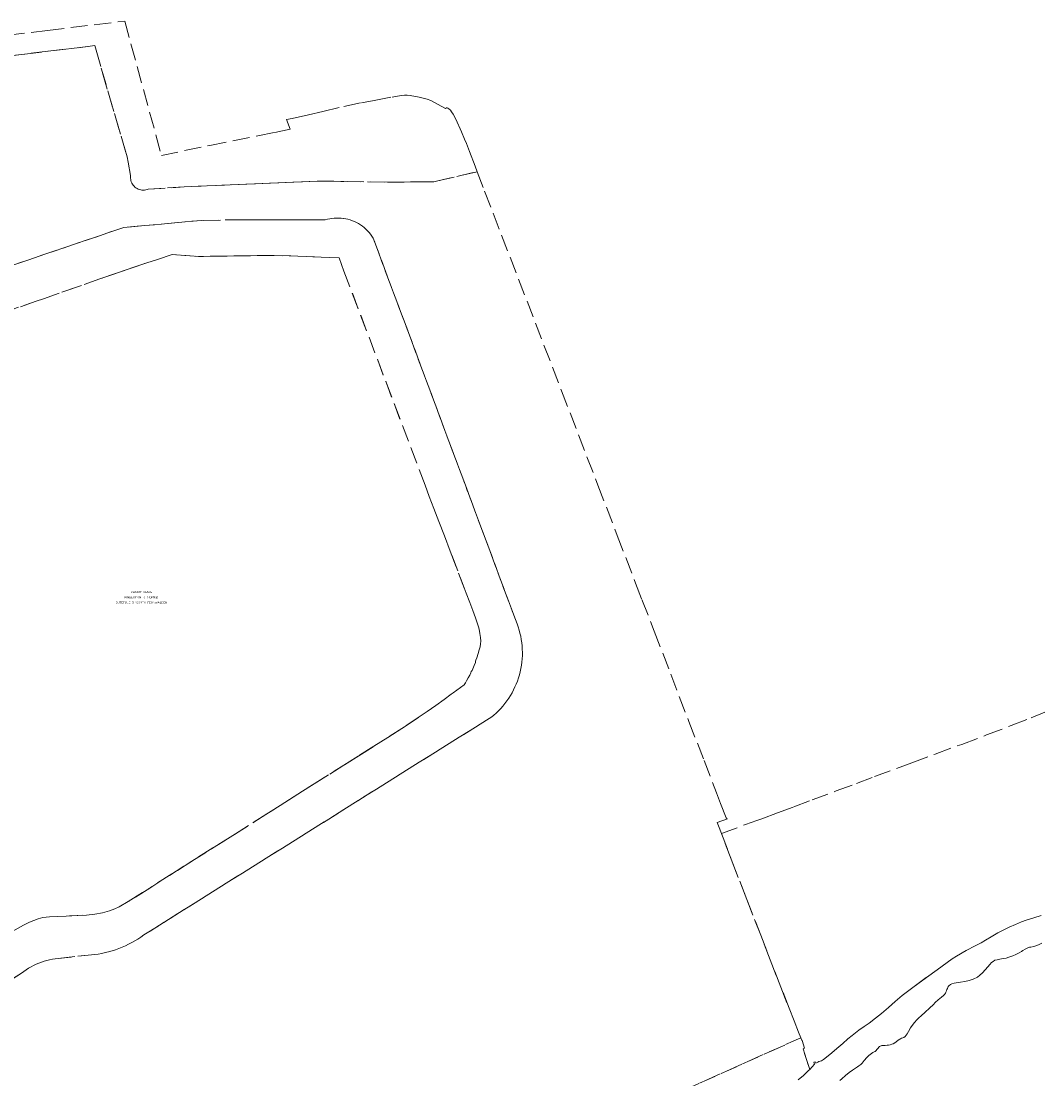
# Model space of a CAD drawing. Header units: metres. Extents: x 188526 to 197860, y 581431 to 587564.
# Tile 12 of 31: x 192808 to 193414, y 584147 to 584776. Entities that reach past the tile are written whole.
import ezdxf
from ezdxf.enums import TextEntityAlignment as Align

# ---------------------------------------------------------------- set-up
doc = ezdxf.new("R2010")
doc.units = ezdxf.units.M
doc.linetypes.add('DASHEDX2', pattern=[14, 10, -4])
doc.layers.add('B-WA-KG-GRENS_KADASTRAAL-G', color=150, linetype='DASHEDX2', lineweight=18)
doc.layers.add('B-WA-KG-GRENS_KADASTRAAL-T50', color=130, linetype='Continuous', lineweight=50)
doc.styles.add('NLCS-ISO-T25', font='NLCS-ISO.ttf', dxfattribs={"height": 2.5})

msp = doc.modelspace()

# ---------------------------------------------------------------- linework, layer by layer
at = {"layer": 'B-WA-KG-GRENS_KADASTRAAL-G'}
for points in [[(192772.38, 584763.9), (192823.83, 584770.16), (192869.71, 584775.63), (192891.53, 584695.89), (192920.27, 584701.81), (192948.71, 584707.52), (192958.84, 584709.59), (192968.02, 584711.47), (192965.86, 584717.26), (192969.29, 584717.87), (192978.96, 584719.94), (192987.41, 584721.89), (193000, 584725.02), (193010.48, 584727.21), (193017.93, 584728.58), (193028.63, 584730.57), (193031.84, 584731.11), (193034.18, 584731.41), (193036.01, 584731.6), (193037.56, 584731.65), (193039.31, 584731.39), (193044.64, 584730.47), (193049.41, 584729.21), (193051.6, 584728.49), (193055.55, 584726.38), (193060.37, 584723.8), (193060.85, 584724.05), (193061.29, 584724.05), (193061.74, 584723.95), (193062.35, 584723.6), (193063.31, 584722.67), (193063.95, 584721.81), (193064.88, 584720.35), (193066.39, 584717.35), (193069.84, 584709.84), (193071.68, 584705.51), (193072.69, 584702.98), (193074.55, 584698.29), (193077.87, 584689.58), (193079.16, 584686.18), (193053.45, 584680.27), (193025.81, 584679.93), (193000, 584680.39), (192984.04, 584680.67), (192979.68, 584680.47), (192937.34, 584678.59), (192905.05, 584677.17), (192883.69, 584675.87), (192882.97, 584675.6), (192882.23, 584675.41), (192881.48, 584675.3), (192880.72, 584675.27), (192879.95, 584675.3), (192879.2, 584675.42), (192878.46, 584675.61), (192877.75, 584675.88), (192877.06, 584676.21), (192876.41, 584676.62), (192875.81, 584677.08), (192875.25, 584677.61), (192874.76, 584678.18), (192874.32, 584678.81), (192873.95, 584679.48), (192873.64, 584680.18), (192873.41, 584680.9), (192873.25, 584681.65), (192873.17, 584682.41), (192873.17, 584683.17), (192873.24, 584683.93), (192871.68, 584691.91), (192871.08, 584694.98), (192851.91, 584761.07), (192629.6, 584734.32)], [(192629.6, 584734.32), (192851.91, 584761.07), (192871.08, 584694.98), (192871.68, 584691.91), (192873.24, 584683.93), (192873.17, 584683.17), (192873.17, 584682.41), (192873.25, 584681.65), (192873.41, 584680.9), (192873.64, 584680.18), (192873.95, 584679.48), (192874.32, 584678.81), (192874.76, 584678.18), (192875.25, 584677.61), (192875.81, 584677.08), (192876.41, 584676.62), (192877.06, 584676.21), (192877.75, 584675.88), (192878.46, 584675.61), (192879.2, 584675.42), (192879.95, 584675.3), (192880.72, 584675.27), (192881.48, 584675.3), (192882.23, 584675.41), (192882.97, 584675.6), (192883.69, 584675.87), (192905.05, 584677.17), (192937.34, 584678.59), (192979.68, 584680.47), (192984.04, 584680.67), (193000, 584680.39), (193025.81, 584679.93), (193053.45, 584680.27), (193079.16, 584686.18), (193083.56, 584674.57), (193129.26, 584556.02), (193150.86, 584500), (193162.36, 584470.19), (193173.24, 584441.9), (193177.02, 584432.14), (193184.32, 584413.28), (193194.22, 584387.68), (193204.89, 584359.75), (193213.93, 584336.53), (193221.24, 584317.37), (193223.8, 584310.98), (193227.1, 584302.49), (193227.23, 584302.23), (193227.36, 584302.03), (193227.61, 584301.88), (193227.87, 584301.86), (193221.82, 584299.66), (193222.58, 584297.68), (193224.32, 584293.11), (193230.1, 584277.91), (193239.33, 584253.96), (193247.59, 584232.71), (193253.22, 584218.14), (193259.58, 584201.94), (193264.46, 584189.37), (193267.4, 584181.89), (193270.01, 584175.15), (193271.46, 584171.83), (193176.09, 584129)], [(192790.26, 584198.59), (192808.45, 584210.2), (192809.8, 584211.22), (192811.18, 584212.18), (192812.61, 584213.09), (192814.07, 584213.94), (192815.56, 584214.73), (192817.09, 584215.45), (192818.64, 584216.11), (192820.22, 584216.71), (192821.83, 584217.25), (192823.45, 584217.71), (192825.09, 584218.11), (192826.75, 584218.45), (192828.42, 584218.71), (192830.09, 584218.91), (192851.88, 584221.26), (192853.97, 584221.55), (192856.05, 584221.92), (192858.12, 584222.36), (192860.17, 584222.87), (192862.21, 584223.45), (192864.22, 584224.09), (192866.21, 584224.81), (192868.17, 584225.59), (192870.11, 584226.44), (192872.02, 584227.35), (192873.89, 584228.32), (192875.73, 584229.36), (192877.54, 584230.47), (192879.3, 584231.63), (192881.03, 584232.85), (193000, 584307.41), (193087.79, 584362.43), (193088.93, 584363.38), (193090.37, 584364.66), (193091.76, 584365.99), (193093.1, 584367.38), (193094.38, 584368.82), (193095.6, 584370.31), (193096.76, 584371.84), (193097.86, 584373.42), (193098.89, 584375.05), (193099.86, 584376.71), (193100.77, 584378.41), (193101.6, 584380.15), (193102.37, 584381.91), (193103.07, 584383.71), (193103.69, 584385.53), (193104.24, 584387.38), (193104.72, 584389.24), (193105.12, 584391.12), (193105.45, 584393.02), (193105.71, 584394.93), (193105.88, 584396.85), (193105.98, 584398.77), (193106.01, 584400.7), (193105.96, 584402.62), (193105.83, 584404.55), (193105.63, 584406.46), (193105.35, 584408.36), (193105, 584410.26), (193104.57, 584412.14), (193104.07, 584414), (193103.49, 584415.83), (193102.84, 584417.65), (193072.11, 584500), (193017.33, 584646.76), (193016.59, 584647.92), (193015.8, 584649.03), (193014.94, 584650.1), (193014.02, 584651.12), (193013.05, 584652.08), (193012.02, 584652.99), (193010.95, 584653.84), (193009.83, 584654.63), (193008.67, 584655.35), (193007.47, 584656.01), (193006.23, 584656.6), (193004.97, 584657.12), (193003.68, 584657.57), (193002.36, 584657.95), (193001.02, 584658.25), (193000, 584658.42), (192999.67, 584658.48), (192998.31, 584658.63), (192996.95, 584658.7), (192995.58, 584658.7), (192994.21, 584658.63), (192992.85, 584658.47), (192991.5, 584658.24), (192990.16, 584657.94), (192988.85, 584657.56), (192983.11, 584657.58), (192940.66, 584657.72), (192915.3, 584657.29), (192881.66, 584654.21), (192869.14, 584653.07), (192812.68, 584633.92), (192740.32, 584609.38)], [(192740.32, 584609.38), (192812.68, 584633.92), (192869.14, 584653.07), (192881.66, 584654.21), (192915.3, 584657.29), (192940.66, 584657.72), (192983.11, 584657.58), (192988.85, 584657.56), (192990.16, 584657.94), (192991.5, 584658.24), (192992.85, 584658.47), (192994.21, 584658.63), (192995.58, 584658.7), (192996.95, 584658.7), (192998.31, 584658.63), (192999.67, 584658.48), (193000, 584658.42), (193001.02, 584658.25), (193002.36, 584657.95), (193003.68, 584657.57), (193004.97, 584657.12), (193006.23, 584656.6), (193007.47, 584656.01), (193008.67, 584655.35), (193009.83, 584654.63), (193010.95, 584653.84), (193012.02, 584652.99), (193013.05, 584652.08), (193014.02, 584651.12), (193014.94, 584650.1), (193015.8, 584649.03), (193016.59, 584647.92), (193017.33, 584646.76), (193072.11, 584500), (193102.84, 584417.65), (193103.49, 584415.83), (193104.07, 584414), (193104.57, 584412.14), (193105, 584410.26), (193105.35, 584408.36), (193105.63, 584406.46), (193105.83, 584404.55), (193105.96, 584402.62), (193106.01, 584400.7), (193105.98, 584398.77), (193105.88, 584396.85), (193105.71, 584394.93), (193105.45, 584393.02), (193105.12, 584391.12), (193104.72, 584389.24), (193104.24, 584387.38), (193103.69, 584385.53), (193103.07, 584383.71), (193102.37, 584381.91), (193101.6, 584380.15), (193100.77, 584378.41), (193099.86, 584376.71), (193098.89, 584375.05), (193097.86, 584373.42), (193096.76, 584371.84), (193095.6, 584370.31), (193094.38, 584368.82), (193093.1, 584367.38), (193091.76, 584365.99), (193090.37, 584364.66), (193088.93, 584363.38), (193087.79, 584362.43), (193000, 584307.41), (192881.03, 584232.85), (192879.3, 584231.63), (192877.54, 584230.47), (192875.73, 584229.36), (192873.89, 584228.32), (192872.02, 584227.35), (192870.11, 584226.44), (192868.17, 584225.59), (192866.21, 584224.81), (192864.22, 584224.09), (192862.21, 584223.45), (192860.17, 584222.87), (192858.12, 584222.36), (192856.05, 584221.92), (192853.97, 584221.55), (192851.88, 584221.26), (192830.09, 584218.91), (192828.42, 584218.71), (192826.75, 584218.45), (192825.09, 584218.11), (192823.45, 584217.71), (192821.83, 584217.25), (192820.22, 584216.71), (192818.64, 584216.11), (192817.09, 584215.45), (192815.56, 584214.73), (192814.07, 584213.94), (192812.61, 584213.09), (192811.18, 584212.18), (192809.8, 584211.22), (192808.45, 584210.2), (192790.26, 584198.59)], [(192757.46, 584588.75), (192817.19, 584609.3), (192821.42, 584610.78), (192854.96, 584622.53), (192882.86, 584632.08), (192889.19, 584634.16), (192897.98, 584637.05), (192913.55, 584635.84), (192958.49, 584636.52), (192991.5, 584635.3), (192997.1, 584635.1), (193000, 584627.16), (193048.14, 584500), (193050.7, 584493.26), (193053.41, 584486.16), (193056.41, 584478.41), (193059.66, 584469.87), (193063.05, 584460.84), (193072.55, 584435.97), (193074.8, 584430.27), (193076.59, 584425.5), (193078.16, 584421.17), (193079.2, 584418.18), (193079.9, 584415.87), (193080.26, 584414.4), (193080.74, 584411.86), (193081.16, 584409.5), (193081.3, 584407.47), (193081.13, 584405.77), (193080.84, 584404.09), (193080.32, 584402.28), (193079.62, 584399.99), (193078.85, 584397.49), (193078.35, 584396.12), (193078.17, 584395.51), (193078.12, 584395.05), (193078.1, 584394.62), (193077.39, 584392.85), (193076.2, 584389.91), (193075.95, 584389.75), (193075.75, 584389.52), (193075.59, 584389.27), (193075.3, 584388.58), (193074.67, 584387.23), (193073.86, 584385.6), (193072.81, 584383.74), (193072.21, 584382.72), (193071.4, 584381.52), (193064.8, 584376.62), (193063.76, 584375.88), (193059.49, 584372.78), (193054.5, 584369.19), (193049.47, 584365.63), (193045.3, 584362.83), (193035.91, 584356.48), (193026.02, 584350.14), (193017.74, 584344.93), (193008.88, 584339.31), (193000, 584333.77), (192982.23, 584322.63), (192955.17, 584305.4), (192933.95, 584292.01), (192909.5, 584276.62), (192884.55, 584260.76), (192871.84, 584252.66), (192866.32, 584249.57), (192863.83, 584248.39), (192860.66, 584247.28), (192856.55, 584246.02), (192851.94, 584245.31), (192846.92, 584244.67), (192834.92, 584244.06), (192825.03, 584243.64), (192821.07, 584243.27), (192818.35, 584242.45), (192813.11, 584240.53), (192809.64, 584238.65), (192802.82, 584234.89)], [(192802.82, 584234.89), (192809.64, 584238.65), (192813.11, 584240.53), (192818.35, 584242.45), (192821.07, 584243.27), (192825.03, 584243.64), (192834.92, 584244.06), (192846.92, 584244.67), (192851.94, 584245.31), (192856.55, 584246.02), (192860.66, 584247.28), (192863.83, 584248.39), (192866.32, 584249.57), (192871.84, 584252.66), (192884.55, 584260.76), (192909.5, 584276.62), (192933.95, 584292.01), (192955.17, 584305.4), (192982.23, 584322.63), (193000, 584333.77), (193008.88, 584339.31), (193017.74, 584344.93), (193026.02, 584350.14), (193035.91, 584356.48), (193045.3, 584362.83), (193049.47, 584365.63), (193054.5, 584369.19), (193059.49, 584372.78), (193063.76, 584375.88), (193064.8, 584376.62), (193071.4, 584381.52), (193072.21, 584382.72), (193072.81, 584383.74), (193073.86, 584385.6), (193074.67, 584387.23), (193075.3, 584388.58), (193075.59, 584389.27), (193075.75, 584389.52), (193075.95, 584389.75), (193076.2, 584389.91), (193077.39, 584392.85), (193078.1, 584394.62), (193078.12, 584395.05), (193078.17, 584395.51), (193078.35, 584396.12), (193078.85, 584397.49), (193079.62, 584399.99), (193080.32, 584402.28), (193080.84, 584404.09), (193081.13, 584405.77), (193081.3, 584407.47), (193081.16, 584409.5), (193080.74, 584411.86), (193080.26, 584414.4), (193079.9, 584415.87), (193079.2, 584418.18), (193078.16, 584421.17), (193076.59, 584425.5), (193074.8, 584430.27), (193072.55, 584435.97), (193063.05, 584460.84), (193059.66, 584469.87), (193056.41, 584478.41), (193053.41, 584486.16), (193050.7, 584493.26), (193048.14, 584500), (193000, 584627.16), (192997.1, 584635.1), (192991.5, 584635.3), (192958.49, 584636.52), (192913.55, 584635.84), (192897.98, 584637.05), (192889.19, 584634.16), (192882.86, 584632.08), (192854.96, 584622.53), (192821.42, 584610.78), (192817.19, 584609.3), (192757.46, 584588.75)], [(193414.28, 584244.36), (193409.87, 584243.09), (193405.33, 584241.61), (193402.62, 584240.65), (193399.04, 584239.08), (193395.19, 584237.41), (193392.02, 584235.89), (193388.58, 584234.11), (193384.55, 584231.8), (193381.11, 584229.75), (193378.53, 584228.26), (193375.11, 584226.48), (193369.64, 584223.66), (193363.87, 584220.24), (193361.41, 584218.68), (193358.43, 584216.55), (193352.41, 584212.24), (193346.01, 584207.58), (193337.94, 584201.59), (193331.67, 584196.87), (193327.48, 584193.26), (193323.43, 584189.81), (193319.39, 584186.28), (193315.73, 584183.43), (193312.01, 584180.52), (193309, 584178.44), (193305.88, 584176.23), (193301.89, 584173.24), (193299.28, 584171.11), (193296.33, 584168.5), (193292.87, 584165.46), (193289.93, 584162.93), (193286.67, 584160.26), (193284.93, 584158.93), (193284.22, 584158.49), (193283.64, 584158.11), (193282.95, 584157.88), (193282.17, 584157.64), (193281.56, 584157.39), (193281.05, 584157.15), (193280.27, 584156.74), (193279.93, 584157.5), (193279.1, 584157.22), (193279.46, 584156.13), (193276.71, 584152.96), (193272.74, 584165.26), (193273.66, 584165.59), (193272.2, 584170.16), (193272.05, 584170.48), (193271.46, 584171.83), (193270.01, 584175.15), (193267.4, 584181.89), (193264.46, 584189.37), (193259.58, 584201.94), (193253.22, 584218.14), (193247.59, 584232.71), (193239.33, 584253.96), (193230.1, 584277.91), (193224.32, 584293.11), (193243.1, 584300.1), (193244.11, 584300.46), (193248.3, 584301.91), (193257.5, 584305.37), (193267.18, 584308.98), (193278.08, 584313.04), (193292.48, 584318.44), (193304.47, 584322.86), (193315.12, 584326.96), (193337.43, 584335.15), (193351.27, 584340.3), (193367.01, 584346.08), (193381.81, 584351.64), (193396.39, 584357.19), (193408.33, 584361.86), (193416.41, 584365.21)], [(193269.91, 584146.85), (193273, 584149.48), (193275.04, 584151.37), (193276.05, 584152.32), (193276.71, 584152.96), (193279.46, 584156.13), (193279.1, 584157.22), (193279.93, 584157.5), (193280.27, 584156.74), (193281.05, 584157.15), (193281.56, 584157.39), (193282.17, 584157.64), (193282.95, 584157.88), (193283.64, 584158.11), (193284.22, 584158.49), (193284.93, 584158.93), (193286.67, 584160.26), (193289.93, 584162.93), (193292.87, 584165.46), (193296.33, 584168.5), (193299.28, 584171.11), (193301.89, 584173.24), (193305.88, 584176.23), (193309, 584178.44), (193312.01, 584180.52), (193315.73, 584183.43), (193319.39, 584186.28), (193323.43, 584189.81), (193327.48, 584193.26), (193331.67, 584196.87), (193337.94, 584201.59), (193346.01, 584207.58), (193352.41, 584212.24), (193358.43, 584216.55), (193361.41, 584218.68), (193363.87, 584220.24), (193369.64, 584223.66), (193375.11, 584226.48), (193378.53, 584228.26), (193381.11, 584229.75), (193384.55, 584231.8), (193388.58, 584234.11), (193392.02, 584235.89), (193395.19, 584237.41), (193399.04, 584239.08), (193402.62, 584240.65), (193405.33, 584241.61), (193409.87, 584243.09), (193414.28, 584244.36)], [(193294.56, 584146.39), (193295.88, 584147.49), (193297.97, 584149.33), (193300.15, 584151.15), (193302.12, 584152.58), (193303.82, 584153.74), (193305.18, 584154.56), (193305.99, 584155.07), (193307.03, 584155.99), (193307.79, 584156.78), (193309.1, 584158.32), (193310.69, 584160.13), (193311.77, 584161.23), (193312.61, 584161.95), (193313.49, 584162.56), (193314.2, 584163), (193314.93, 584163.38), (193315.59, 584163.72), (193316.23, 584164.23), (193316.65, 584164.79), (193316.98, 584165.25), (193317.33, 584165.71), (193317.76, 584166.2), (193318.27, 584166.58), (193318.65, 584166.79), (193319.21, 584166.97), (193319.56, 584167.12), (193320.04, 584167.18), (193320.63, 584167.28), (193321.62, 584167.31), (193322.66, 584167.39), (193323.45, 584167.42), (193324.51, 584167.61), (193325.53, 584167.92), (193326.29, 584168.18), (193327.25, 584168.79), (193328.08, 584169.43), (193329.35, 584170.31), (193330.21, 584170.95), (193330.66, 584171.25), (193331.32, 584171.64), (193332.11, 584171.82), (193332.64, 584172.03), (193333.35, 584172.52), (193334, 584173.28), (193334.56, 584174.05), (193335.36, 584175.6), (193336.62, 584177.64), (193337.65, 584179.12), (193338.99, 584180.91), (193340.38, 584182.55), (193341.54, 584183.7), (193342.93, 584184.87), (193350.25, 584191.65), (193351.29, 584192.83), (193353.08, 584194.41), (193355.05, 584195.92), (193356.24, 584196.92), (193356.82, 584197.56), (193357.3, 584198.22), (193357.63, 584198.91), (193357.95, 584199.65), (193358.23, 584200.41), (193358.5, 584201.08), (193358.85, 584201.89), (193359.41, 584202.68), (193360.29, 584203.35), (193361.18, 584203.86), (193362.62, 584204.23), (193366.28, 584204.81), (193368.87, 584205.26), (193371.46, 584205.86), (193373.86, 584206.58), (193376.42, 584207.87), (193377.89, 584209.02), (193379.36, 584210.4), (193381, 584212.06), (193382.61, 584213.9), (193383.64, 584215.23), (193384.78, 584216.43), (193385.64, 584217.17), (193386.73, 584217.82), (193388.02, 584218.13), (193389.62, 584218.47), (193391.68, 584218.84), (193393.38, 584219.1), (193395.1, 584219.59), (193397.38, 584220.42), (193399.18, 584221.22), (193401.11, 584222.22), (193402.55, 584223.05), (193403.43, 584223.61), (193404.7, 584224.41), (193405.92, 584225.02), (193407.23, 584225.54), (193408.17, 584225.72), (193409.82, 584226.09), (193411.7, 584226.56), (193413.12, 584227.18), (193414.64, 584227.92)], [(193414.64, 584227.92), (193413.12, 584227.18), (193411.7, 584226.56), (193409.82, 584226.09), (193408.17, 584225.72), (193407.23, 584225.54), (193405.92, 584225.02), (193404.7, 584224.41), (193403.43, 584223.61), (193402.55, 584223.05), (193401.11, 584222.22), (193399.18, 584221.22), (193397.38, 584220.42), (193395.1, 584219.59), (193393.38, 584219.1), (193391.68, 584218.84), (193389.62, 584218.47), (193388.02, 584218.13), (193386.73, 584217.82), (193385.64, 584217.17), (193384.78, 584216.43), (193383.64, 584215.23), (193382.61, 584213.9), (193381, 584212.06), (193379.36, 584210.4), (193377.89, 584209.02), (193376.42, 584207.87), (193373.86, 584206.58), (193371.46, 584205.86), (193368.87, 584205.26), (193366.28, 584204.81), (193362.62, 584204.23), (193361.18, 584203.86), (193360.29, 584203.35), (193359.41, 584202.68), (193358.85, 584201.89), (193358.5, 584201.08), (193358.23, 584200.41), (193357.95, 584199.65), (193357.63, 584198.91), (193357.3, 584198.22), (193356.82, 584197.56), (193356.24, 584196.92), (193355.05, 584195.92), (193353.08, 584194.41), (193351.29, 584192.83), (193350.25, 584191.65), (193342.93, 584184.87), (193341.54, 584183.7), (193340.38, 584182.55), (193338.99, 584180.91), (193337.65, 584179.12), (193336.62, 584177.64), (193335.36, 584175.6), (193334.56, 584174.05), (193334, 584173.28), (193333.35, 584172.52), (193332.64, 584172.03), (193332.11, 584171.82), (193331.32, 584171.64), (193330.66, 584171.25), (193330.21, 584170.95), (193329.35, 584170.31), (193328.08, 584169.43), (193327.25, 584168.79), (193326.29, 584168.18), (193325.53, 584167.92), (193324.51, 584167.61), (193323.45, 584167.42), (193322.66, 584167.39), (193321.62, 584167.31), (193320.63, 584167.28), (193320.04, 584167.18), (193319.56, 584167.12), (193319.21, 584166.97), (193318.65, 584166.79), (193318.27, 584166.58), (193317.76, 584166.2), (193317.33, 584165.71), (193316.98, 584165.25), (193316.65, 584164.79), (193316.23, 584164.23), (193315.59, 584163.72), (193314.93, 584163.38), (193314.2, 584163), (193313.49, 584162.56), (193312.61, 584161.95), (193311.77, 584161.23), (193310.69, 584160.13), (193309.1, 584158.32), (193307.79, 584156.78), (193307.03, 584155.99), (193305.99, 584155.07), (193305.18, 584154.56), (193303.82, 584153.74), (193302.12, 584152.58), (193300.15, 584151.15), (193297.97, 584149.33), (193295.88, 584147.49), (193294.56, 584146.39)], [(193176.09, 584129), (193271.46, 584171.83), (193272.05, 584170.48), (193272.2, 584170.16), (193273.66, 584165.59), (193272.74, 584165.26), (193276.71, 584152.96), (193276.05, 584152.32), (193275.04, 584151.37), (193273, 584149.48), (193269.91, 584146.85)]]:
    msp.add_lwpolyline(points, dxfattribs=at)

# ---------------------------------------------------------------- texts
at = {"layer": 'B-WA-KG-GRENS_KADASTRAAL-T50', "style": 'NLCS-ISO-T25'}
for s, p in [('KINDERMAN R. (ROMKE)', (192879.59, 584432.84)), ('VWD01F 04544', (192879.59, 584435.97)), ('BUTEFJILD 5 9269TV FEANWALDEN', (192879.59, 584429.72))]:
    msp.add_text(s, height=1.25, dxfattribs=at).set_placement(p, align=Align.CENTER)

doc.saveas('drawing.dxf')
